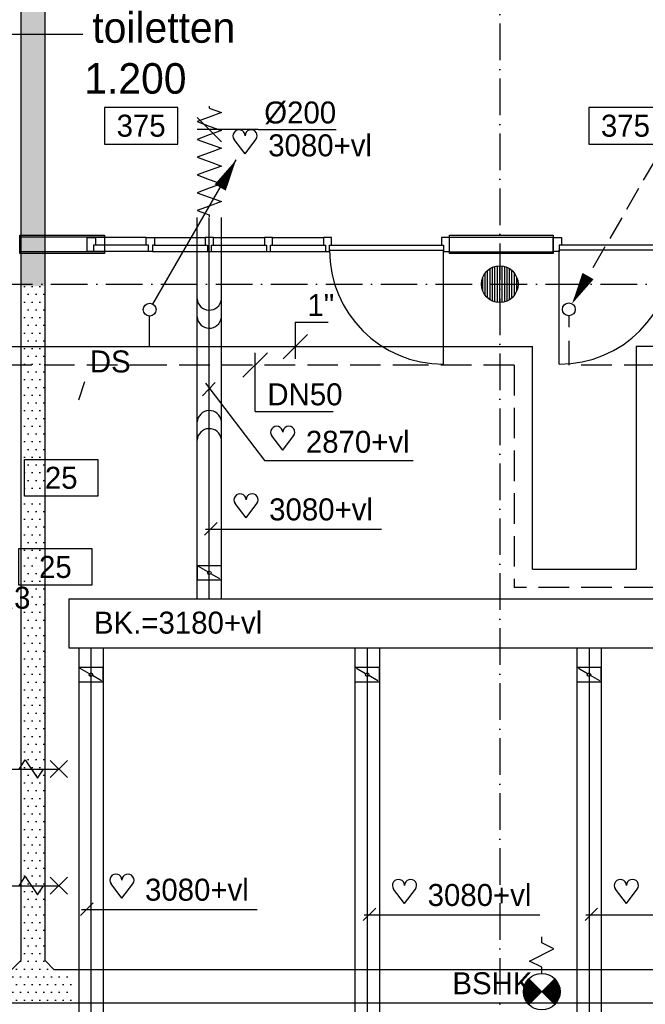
# Model space of a CAD drawing. Extents: x -41378 to 114803, y -24080 to 82188.
# Tile 117 of 137: x 77558 to 82683, y 54931 to 62993. Entities that reach past the tile are written whole.
import ezdxf
from ezdxf.enums import TextEntityAlignment as Align

# ---------------------------------------------------------------- set-up
doc = ezdxf.new("R2010")
doc.units = 0
doc.header["$LTSCALE"] = 50
for name, pattern in [('2322107', [2000, 1000, 1000]), ('2322108', [7, 5, -2]), ('2322134', [45, 40, -5]), ('CENTER2', [11.25, 7.5, -1.25, 1.25, -1.25]), ('DASHDOT', [9, 6, -1.5, 0, -1.5])]:
    doc.linetypes.add(name, pattern=pattern)
doc.layers.get('0').update_dxf_attribs({"linetype": 'CONTINUOUS'})
for name, color, linetype in [('AL$7----_STRAMIEN', 1, 'DASHDOT'), ('AL22----_BINNENWAND', 7, 'CONTINUOUS'), ('AL28----_KONSTRUKTIE', 3, 'CONTINUOUS'), ('AL32----_BINNENKOZ', 7, 'CONTINUOUS'), ('AL32----_DRAAIR', 7, 'CONTINUOUS'), ('AL65----_BEVEILIGING', 7, 'CONTINUOUS'), ('ALXAA---_GEWBETON', 12, 'CONTINUOUS'), ('BOUW', 8, 'CONTINUOUS'), ('GEBOUWLABEL', 4, 'CONTINUOUS'), ('KABELGGOOT1', 8, 'CONTINUOUS'), ('WL531---', 4, 'CONTINUOUS'), ('WL561---_AANVOER', 4, 'CONTINUOUS'), ('WL561---_RETOUR', 4, 'CONTINUOUS'), ('WL570---', 3, 'CONTINUOUS'), ('WL570---_HARTLIJN', 7, 'CONTINUOUS'), ('WL570---_TOEVOER', 3, 'CONTINUOUS'), ('WM$1----', 1, 'CONTINUOUS'), ('WM561---', 1, 'CONTINUOUS'), ('WM570---', 1, 'CONTINUOUS')]:
    doc.layers.add(name, color=color, linetype=linetype)
doc.layers.get('0').freeze()
doc.styles.add('BURO-018', font='BUROFONT.shx', dxfattribs={"height": 90})
doc.styles.add('BURO-025', font='BUROFONT.shx', dxfattribs={"height": 250})
pattern_1 = [(0, (0, 200000), (31.75, 63.5), [0, -63.5])]

# ---------------------------------------------------------------- blocks, each defined once
blk = doc.blocks.new('LU-ORND')
at = {"color": 0, "linetype": 'CONTINUOUS'}
for p, q in [((-3, 1.5), (-3, -1.5)), ((3, 1.5), (-3, 1.5)), ((3, -1.5), (3, 1.5)), ((-3, -1.5), (3, -1.5))]:
    blk.add_line(p, q, dxfattribs=at)
blk = doc.blocks.new('LDV3108')
at = {"color": 0, "linetype": 'CONTINUOUS'}
for p, q in [((6.75, 11.691), (5.813, 10.068)), ((5.438, 9.418), (4.5, 7.794)), ((4.125, 7.145), (3.188, 5.521)), ((2.813, 4.871), (1.875, 3.248)), ((1.5, 2.598), (0.563, 0.974))]:
    blk.add_line(p, q, dxfattribs=at)
blk.add_lwpolyline([(0.25, 0.433, 0, 1, 0), (1.5, 2.598, 1, 1, 0)], format="xyseb", dxfattribs=at)
blk.add_circle((0, 0), 0.5, dxfattribs=at)
blk = doc.blocks.new('LDV1107')
at = {"color": 0, "linetype": 'CONTINUOUS'}
blk.add_line((0.25, 0.433), (6.75, 11.691), dxfattribs=at)
blk.add_lwpolyline([(6.75, 11.691, 0, 1, 0), (5.5, 9.526, 1, 1, 0)], format="xyseb", dxfattribs=at)
blk.add_circle((0, 0), 0.5, dxfattribs=at)
blk = doc.blocks.new('A$C5AB06988')
at = {"color": 2, "linetype": 'CONTINUOUS'}
for p, q in [((256.1, 556.1), (43.9, 343.9)), ((43.9, 556.1), (256.1, 343.9)), ((150, 300), (150, 250)), ((150, 250), (250, 200)), ((250, 200), (50, 100)), ((50, 100), (150, 50)), ((150, 50), (150, 0))]:
    blk.add_line(p, q, dxfattribs=at)
at = {"color": 2, "linetype": 'CONTINUOUS', "const_width": 150}
for points in [[(97, 397, -0.414214), (97, 503, -1)], [(203, 397, 0.414214), (203, 503, 1)]]:
    blk.add_lwpolyline(points, format="xyb", dxfattribs=at)
at = {"color": 2, "linetype": 'CONTINUOUS'}
blk.add_circle((150, 450), 150, dxfattribs=at)
blk = doc.blocks.new('*U332', base_point=(79815.7, 60315.6))
at = {"color": 0, "linetype": 'CONTINUOUS'}
for p, q in [((79815.7, 60515.6), (79815.7, 60215.6)), ((79815.7, 60515.6), (80085.7, 60515.6)), ((79915.7, 60415.6), (79715.7, 60215.6))]:
    blk.add_line(p, q, dxfattribs=at)
at = {"color": 0, "linetype": 'CONTINUOUS', "style": 'BURO-018'}
blk.add_text('1"', height=180, dxfattribs=at).set_placement((79915.7, 60565.6))
blk = doc.blocks.new('LU-1D-K-C8')
at = {"color": 0, "linetype": 'CONTINUOUS'}
for p, q in [((-0.5, 100), (0.5, 100)), ((-0.5, -100), (0.5, -100))]:
    blk.add_line(p, q, dxfattribs=at)
at = {"layer": 'WL570---_HARTLIJN', "linetype": 'CENTER2'}
blk.add_line((-0.5, 0), (0.5, 0), dxfattribs=at)
blk = doc.blocks.new('LU-1D-KL1-C874')
at = {"color": 0, "linetype": 'CONTINUOUS'}
for p, q in [((-58, 100), (-58, -100)), ((58, 100), (-58, 100)), ((50.7, 87.5), (7.3, 12.5)), ((58, -100), (58, 100)), ((-7.3, -12.5), (-50.7, -87.5)), ((-58, -100), (58, -100))]:
    blk.add_line(p, q, dxfattribs=at)
blk.add_circle((0, 0), 14.5, dxfattribs=at)
blk = doc.blocks.new('LU-1D-F-C838A')
at = {"color": 0, "linetype": 'CONTINUOUS'}
for p, q in [((-436.8, 0), (-400.4, 100)), ((-400.4, 100), (-364, 0)), ((-291.2, 0), (-254.8, 100)), ((-254.8, 100), (-218.4, 0)), ((-145.6, 0), (-109.2, 100)), ((-109.2, 100), (-72.8, 0)), ((0, 0), (36.4, 100)), ((36.4, 100), (72.8, 0)), ((145.6, 0), (182, 100)), ((182, 100), (218.4, 0)), ((291.2, 0), (327.6, 100)), ((327.6, 100), (364, 0)), ((-453.1, 0), (-436.8, 0)), ((-364, 0), (-327.6, -100)), ((-327.6, -100), (-291.2, 0)), ((-218.4, 0), (-182, -100)), ((-182, -100), (-145.6, 0)), ((-72.8, 0), (-36.4, -100)), ((-36.4, -100), (0, 0)), ((72.8, 0), (109.2, -100)), ((109.2, -100), (145.6, 0)), ((218.4, 0), (254.8, -100)), ((254.8, -100), (291.2, 0)), ((364, 0), (400.4, -100)), ((400.4, -100), (436.8, 0)), ((436.8, 0), (453.1, 0))]:
    blk.add_line(p, q, dxfattribs=at)
blk = doc.blocks.new('LU-2D-K-190')
at = {"color": 0, "linetype": 'CONTINUOUS'}
for p, q in [((-0.5, 200), (0.5, 200)), ((-0.5, -200), (0.5, -200))]:
    blk.add_line(p, q, dxfattribs=at)
blk = doc.blocks.new('*U416', base_point=(79211.5, 59248.6))
at = {"color": 0, "linetype": 'CONTINUOUS'}
for p, q in [((79211.2, 59148.9), (79011.8, 59348.3)), ((79511.5, 59248.6), (79011.5, 59248.6)), ((79511.5, 59248.6), (80151.4, 59248.6))]:
    blk.add_line(p, q, dxfattribs=at)
at = {"layer": 'WM570---', "linetype": 'CONTINUOUS', "style": 'BURO-018'}
blk.add_text('%%c200', height=180, dxfattribs=at).set_placement((79561.5, 59298.6))
blk = doc.blocks.new('HART')
at = {"color": 1}
for q in [(-39.7, 52.4), (39.7, 52.4)]:
    blk.add_line((0, 0), q, dxfattribs=at)
for centre, start, end in [((-22.1, 65.7), 0, 217.1867), ((22.1, 65.7), 322.8133, 180)]:
    blk.add_arc(centre, 22.1, start, end, dxfattribs=at)
blk = doc.blocks.new('*U499', base_point=(79487.3, 60165.3))
at = {"color": 0, "linetype": 'CONTINUOUS'}
for p, q in [((79587.3, 60265.3), (79387.3, 60065.3)), ((79487.3, 59785.3), (79487.3, 60265.3)), ((79487.3, 59785.3), (80127.2, 59785.3))]:
    blk.add_line(p, q, dxfattribs=at)
at = {"color": 0, "linetype": 'CONTINUOUS', "style": 'BURO-018'}
blk.add_text('DN50', height=180, dxfattribs=at).set_placement((79587.3, 59835.3))

msp = doc.modelspace()

# ---------------------------------------------------------------- hatches: boundary and pattern name
at = {"layer": 'KABELGGOOT1'}
h = msp.add_hatch(dxfattribs=at)
h.set_pattern_fill('DOTS', color=256, scale=40, style=0)
h.set_pattern_definition(pattern_1)
h.paths.add_polyline_path([(77767.2, 68849), (77567.2, 68849), (77567.3, 62532.1), (77767.3, 62532.1)])
h.paths.add_polyline_path([(77767.3, 62532.1), (77567.3, 62532.1), (77567.3, 60812.8), (77767.3, 60812.8)])
h.paths.add_polyline_path([(77767.2, 70603), (77567.2, 70603), (77567.2, 68849), (77767.2, 68849)])
h = msp.add_hatch(dxfattribs=at)
h.set_pattern_fill('DOTS', color=256, scale=40, style=0)
h.set_pattern_definition(pattern_1)
h.paths.add_polyline_path([(77767.3, 60812.8), (77567.3, 60812.8), (77567.3, 58138.5), (77767.3, 58138.5)])
h.paths.add_polyline_path([(77767.3, 58138.5), (77567.3, 58138.5), (77567.3, 55322), (77767.3, 55322)])
h = msp.add_hatch(dxfattribs=at)
h.set_pattern_fill('DOTS', color=256, scale=40, style=0)
h.set_pattern_definition(pattern_1)
h.paths.add_polyline_path([(77399.3, 55213.5), (75140.4, 55213.5), (75140.4, 54943.5), (77399.3, 54943.5)])
h.paths.add_polyline_path([(78007.4, 55213.5), (77842.3, 55213.5), (77767.3, 55288.5), (77767.3, 55322), (77567.3, 55322), (77567.3, 55288.5), (77492.3, 55213.5), (77399.3, 55213.5), (77399.3, 54943.5), (78007.4, 54943.5)])

# ---------------------------------------------------------------- linework, layer by layer
at = {"layer": 'AL$7----_STRAMIEN', "color": 1}
msp.add_line((69262.8, 60827.3), (94069.3, 60827.3), dxfattribs=at)
msp.add_lwpolyline([(81491, 80064.7), (81491, 43573)], dxfattribs=at)
at = {"layer": 'AL22----_BINNENWAND', "color": 8}
for p, q in [((77561, 61077.8), (77561, 61227.8)), ((77561, 61227.8), (78252.1, 61227.8)), ((78252.1, 61227.8), (78252.1, 61077.8)), ((81080, 61227.3), (81928.3, 61227.3)), ((81080, 61077.3), (81080, 61227.3)), ((81928.3, 61227.3), (81928.3, 61077.3)), ((78252.1, 61077.8), (77561, 61077.8)), ((81928.3, 61077.3), (81080, 61077.3))]:
    msp.add_line(p, q, dxfattribs=at)
at = {"layer": 'AL22----_BINNENWAND', "color": 8, "linetype": 'CONTINUOUS'}
for p, q in [((78252.1, 61212.8), (77561, 61212.8)), ((81080, 61212.3), (81928.3, 61212.3)), ((78252.1, 61092.8), (77561, 61092.8)), ((81080, 61092.3), (81928.3, 61092.3))]:
    msp.add_line(p, q, dxfattribs=at)
at = {"layer": 'AL28----_KONSTRUKTIE', "color": 8}
msp.add_circle((81491, 60827.3), 150, dxfattribs=at)
at = {"layer": 'AL32----_BINNENKOZ', "color": 8}
for p, q in [((78112, 61186.3), (78112, 61209.3)), ((78112, 61209.3), (78179, 61209.3)), ((78112, 61119.3), (78112, 61186.3)), ((78112, 61186.3), (78112, 61186.3)), ((78595.5, 61209.3), (78179, 61209.3)), ((78179, 61209.3), (78179, 61146.3)), ((78595.5, 61146.3), (78595.5, 61209.3)), ((78595.5, 61209.3), (78662.5, 61209.3)), ((78662.5, 61209.3), (78662.5, 61146.3)), ((78662.5, 61209.3), (79079, 61209.3)), ((79146, 61209.3), (79079, 61209.3)), ((79079, 61209.3), (79079, 61146.3)), ((79146, 61209.3), (79562.5, 61209.3)), ((79146, 61146.3), (79146, 61209.3)), ((79629.5, 61209.3), (79562.5, 61209.3)), ((79562.5, 61209.3), (79562.5, 61146.3)), ((79629.5, 61146.3), (79629.5, 61209.3)), ((79629.5, 61209.3), (80046, 61209.3)), ((80113, 61209.3), (80046, 61209.3)), ((80046, 61209.3), (80046, 61146.3)), ((80113, 61146.3), (80113, 61209.3)), ((81080, 61209.3), (81013, 61209.3)), ((81013, 61209.3), (81013, 61146.3)), ((81080, 61095.3), (81080, 61209.3)), ((81928.3, 61095.3), (81928.3, 61209.3)), ((81928.3, 61209.3), (81995.3, 61209.3)), ((81995.3, 61209.3), (81995.3, 61146.3)), ((78112, 61095.3), (78112, 61119.3)), ((78112, 61119.3), (78112, 61119.3)), ((78179, 61146.3), (78162, 61146.3)), ((78162, 61146.3), (78162, 61095.3)), ((78595.5, 61146.3), (78179, 61146.3)), ((78612.5, 61146.3), (78595.5, 61146.3)), ((78612.5, 61095.3), (78612.5, 61146.3)), ((78662.5, 61146.3), (78645.5, 61146.3)), ((78645.5, 61146.3), (78645.5, 61095.3)), ((78662.5, 61146.3), (79079, 61146.3)), ((79079, 61146.3), (79096, 61146.3)), ((79096, 61146.3), (79096, 61095.3)), ((79129, 61095.3), (79129, 61146.3)), ((79129, 61146.3), (79146, 61146.3)), ((79146, 61146.3), (79562.5, 61146.3)), ((79562.5, 61146.3), (79579.5, 61146.3)), ((79579.5, 61146.3), (79579.5, 61095.3)), ((79612.5, 61095.3), (79612.5, 61146.3)), ((79612.5, 61146.3), (79629.5, 61146.3)), ((79629.5, 61146.3), (80046, 61146.3)), ((80046, 61146.3), (80063, 61146.3)), ((80063, 61146.3), (80063, 61095.3)), ((80096, 61095.3), (80096, 61146.3)), ((80096, 61146.3), (80113, 61146.3)), ((80096, 61146.3), (81030, 61146.3)), ((80096, 61106.3), (81030, 61106.3)), ((81013, 61146.3), (81030, 61146.3)), ((81030, 61146.3), (81030, 61095.3)), ((82912.3, 61146.3), (81978.3, 61146.3)), ((81995.3, 61146.3), (81978.3, 61146.3)), ((81978.3, 61146.3), (81978.3, 61095.3)), ((82912.3, 61106.3), (81978.3, 61106.3)), ((78162, 61095.3), (78112, 61095.3)), ((78612.5, 61095.3), (78162, 61095.3)), ((78645.5, 61095.3), (78612.5, 61095.3)), ((78645.5, 61095.3), (78612.5, 61095.3)), ((78645.5, 61095.3), (79096, 61095.3)), ((79096, 61095.3), (79129, 61095.3)), ((79096, 61095.3), (79129, 61095.3)), ((79129, 61095.3), (79579.5, 61095.3)), ((79579.5, 61095.3), (79612.5, 61095.3)), ((79579.5, 61095.3), (79612.5, 61095.3)), ((79612.5, 61095.3), (80063, 61095.3)), ((80063, 61095.3), (80096, 61095.3)), ((80063, 61095.3), (80096, 61095.3)), ((81030, 61095.3), (81080, 61095.3)), ((81978.3, 61095.3), (81928.3, 61095.3))]:
    msp.add_line(p, q, dxfattribs=at)
at = {"layer": 'AL32----_DRAAIR', "color": 8}
for p, q in [((81030, 60172.3), (81030, 61106.3)), ((81978.3, 60172.3), (81978.3, 61106.3))]:
    msp.add_line(p, q, dxfattribs=at)
for centre, start, end in [((81030, 61106.3), 180, 270), ((81978.3, 61106.3), 270, 360)]:
    msp.add_arc(centre, 934, start, end, dxfattribs=at)
at = {"layer": 'AL65----_BEVEILIGING', "color": 8, "linetype": 'CONTINUOUS'}
for p, q in [((77554.5, 56857.3), (77604.5, 56932.3)), ((77604.5, 56932.3), (77704.5, 56782.3)), ((77809.5, 56927.3), (77949.5, 56787.3)), ((77809.5, 56787.3), (77949.5, 56927.3)), ((77029.5, 56857.3), (77879.5, 56857.3)), ((77704.5, 56782.3), (77754.5, 56857.3)), ((77554.5, 55902.3), (77604.5, 55977.3)), ((77604.5, 55977.3), (77704.5, 55827.3)), ((77809.5, 55972.3), (77949.5, 55832.3)), ((77809.5, 55832.3), (77949.5, 55972.3)), ((77029.5, 55902.3), (77879.5, 55902.3)), ((77704.5, 55827.3), (77754.5, 55902.3))]:
    msp.add_line(p, q, dxfattribs=at)
at = {"layer": 'ALXAA---_GEWBETON', "color": 8}
for p, q in [((81411, 60700.4), (81411, 60954.2)), ((81431, 60689.9), (81431, 60964.8)), ((81451, 60682.8), (81451, 60971.9)), ((81471, 60678.7), (81471, 60976)), ((81491, 60677.3), (81491, 60977.3)), ((81511, 60678.7), (81511, 60976)), ((81531, 60682.8), (81531, 60971.9)), ((81551, 60689.9), (81551, 60964.8)), ((81571, 60700.4), (81571, 60954.2)), ((81351, 60773.5), (81351, 60881.2)), ((81371, 60737.3), (81371, 60917.3)), ((81391, 60715.5), (81391, 60939.1)), ((81591, 60715.5), (81591, 60939.1)), ((81611, 60737.3), (81611, 60917.3)), ((81631, 60773.5), (81631, 60881.2))]:
    msp.add_line(p, q, dxfattribs=at)
at = {"layer": 'GEBOUWLABEL', "color": 7}
msp.add_line((78076.7, 62870.6), (76371.1, 62870.6), dxfattribs=at)
at = {"layer": 'KABELGGOOT1'}
for p, q in [((77767.3, 55288.5, 2750), (77767.2, 72208.5, 2750)), ((77567.2, 71933.5, 2750), (77567.3, 55288.5, 2750)), ((77567.3, 55288.5, 2750), (77492.3, 55213.5, 2750)), ((77842.3, 55213.5, 2750), (77767.3, 55288.5, 2750)), ((88119.3, 55213.6, 2750), (77842.3, 55213.5, 2750)), ((66761.3, 54943.5, 2750), (88464.3, 54943.6, 2750))]:
    msp.add_line(p, q, dxfattribs=at)
at = {"layer": 'WL561---_AANVOER', "linetype": '2322107'}
for p, q in [((78621.3, 60315.6), (78621.3, 60562.3)), ((75035.5, 60315.6), (78851.5, 60315.6)), ((78851.5, 60315.6), (80715.3, 60315.6)), ((80715.3, 60315.6), (81758.6, 60315.6)), ((81758.6, 58493.8), (81758.6, 60315.6)), ((88134.1, 60315.6), (82608.2, 60315.6)), ((82608.2, 60315.6), (82608.2, 58493.8)), ((81758.6, 58493.8), (82608.2, 58493.8))]:
    msp.add_line(p, q, dxfattribs=at)
at = {"layer": 'WL561---_RETOUR', "linetype": '2322108'}
for p, q in [((82059.1, 60475.7), (82059.1, 60571.9)), ((82059.1, 60165.3), (82059.1, 60363.3)), ((78708.6, 60165.3), (74892.7, 60165.3)), ((80865, 60165.3), (78708.6, 60165.3)), ((81608.2, 60165.3), (80865, 60165.3)), ((81608.2, 60165.3), (81608.2, 58343.4)), ((82758.6, 60165.3), (82059.1, 60165.3)), ((82758.6, 58343.4), (81608.2, 58343.4))]:
    msp.add_line(p, q, dxfattribs=at)
at = {"layer": 'WL570---'}
msp.add_line((77960.4, 58251), (77960.4, 57853.2), dxfattribs=at)
for centre, start, end in [((79111.3, 60714.5), 183.9005, 352.52153), ((79111.3, 60566.6), 183.9005, 352.52153), ((79111.3, 59692.1), 7.47847, 176.0995), ((79111.3, 59544.1), 7.47847, 176.0995)]:
    msp.add_arc(centre, 100, start, end, dxfattribs=at)
at = {"layer": 'WM$1----'}
msp.add_line((78089, 60027.6), (78039, 59877.6), dxfattribs=at)
at = {"layer": 'WM561---'}
for p, q in [((79056.5, 59912.8), (79159.3, 60023.5)), ((79080.3, 60015.5), (79562.7, 59383.1)), ((79562.7, 59383.1), (80780.8, 59383.1)), ((79073.6, 58773.3), (79176.5, 58876.1)), ((79081.6, 58820.8), (80521.1, 58820.8)), ((78056.8, 55659.4), (78159.6, 55762.2)), ((78064.7, 55706.9), (79504.3, 55706.9)), ((80371.6, 55616.2), (80474.5, 55718.9)), ((82189.1, 55616.2), (82291.9, 55718.9)), ((80379.5, 55663.6), (81819.1, 55663.6)), ((82197, 55663.6), (83636.5, 55663.6))]:
    msp.add_line(p, q, dxfattribs=at)

# ---------------------------------------------------------------- block references
at = {"layer": 'WL531---', "rotation": 180}
msp.add_blockref('A$C5AB06988', (81984.8, 55484.6), dxfattribs=at)
at = {"layer": 'WL561---_AANVOER', "color": 2, "xscale": 105, "yscale": 105, "zscale": 105}
msp.add_blockref('LDV1107', (78623.4, 60618.7), dxfattribs=at)
at = {"layer": 'WL561---_RETOUR', "color": 2, "xscale": 105, "yscale": 105, "zscale": 105}
msp.add_blockref('LDV3108', (82056.4, 60620.7), dxfattribs=at)
at = {"layer": 'WL570---_TOEVOER', "linetype": 'CONTINUOUS', "rotation": 270}
for name, p in [('LU-1D-F-C838A', (79111.5, 61831)), ('LU-1D-KL1-C874', (79111.5, 58464.1)), ('LU-1D-KL1-C874', (78142.3, 57630)), ('LU-1D-KL1-C874', (80404.6, 57630)), ('LU-1D-KL1-C874', (82222.1, 57630))]:
    msp.add_blockref(name, p, dxfattribs=at)
at = {"layer": 'WL570---_TOEVOER', "linetype": 'CONTINUOUS'}
for p, xscale, rotation in [((79111.5, 59812), 3123.177734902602, 90), ((78142.3, 56189.4), 3327.697129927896, 270), ((80404.6, 56188.3), 3325.524750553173, 270), ((82222.1, 56188.3), 3325.524750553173, 270)]:
    msp.add_blockref('LU-1D-K-C8', p, dxfattribs=dict(at, xscale=xscale, rotation=rotation))
at = {"layer": 'WL570---_TOEVOER', "linetype": 'CONTINUOUS', "xscale": 6791.789651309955}
msp.add_blockref('LU-2D-K-190', (81356.3, 58051), dxfattribs=at)
at = {"layer": 'WM561---'}
msp.add_blockref('*U332', (79815.7, 60315.6), dxfattribs=at)
at = {"layer": 'WM561---', "linetype": '2322134'}
msp.add_blockref('*U499', (79487.3, 60165.3), dxfattribs=at)
at = {"layer": 'WM570---'}
msp.add_blockref('*U416', (79211.5, 62092.9), dxfattribs=at)
ref = msp.add_blockref('LU-ORND', (78553.2, 62124.7), dxfattribs=dict(at, xscale=100, yscale=100, zscale=100))
ref.add_attrib('LU_TEXT1', '375', dxfattribs={"layer": '0', "color": 1, "linetype": 'CONTINUOUS', "height": 180, "style": 'BURO-018'}).set_placement((78553.2, 62124.7), align=Align.MIDDLE)
ref = msp.add_blockref('LU-ORND', (82520.4, 62124.7), dxfattribs=dict(at, xscale=100, yscale=100, zscale=100))
ref.add_attrib('LU_TEXT1', '375', dxfattribs={"layer": '0', "color": 1, "linetype": 'CONTINUOUS', "height": 180, "style": 'BURO-018'}).set_placement((82520.4, 62124.7), align=Align.MIDDLE)
at = {"layer": 'WM570---', "xscale": 2.25, "yscale": 2.25, "zscale": 2.25}
for p in [(79404.7, 61893.8), (79713.2, 59466.8), (79412.6, 58913.4), (78395.8, 55799.5), (80710.6, 55756.2), (82528.1, 55756.2)]:
    msp.add_blockref('HART', p, dxfattribs=at)
at = {"layer": 'WM570---', "color": 1}
ref = msp.add_blockref('LU-ORND', (77898.5, 59242.2), dxfattribs=dict(at, xscale=-100, yscale=100, zscale=100))
ref.add_attrib('LU_TEXT1', '25', dxfattribs={"layer": '0', "color": 1, "linetype": 'CONTINUOUS', "height": 180, "style": 'BURO-018'}).set_placement((77898.5, 59242.2), align=Align.MIDDLE)
ref = msp.add_blockref('LU-ORND', (77850.8, 58512.2), dxfattribs=dict(at, xscale=-100, yscale=100, zscale=100))
ref.add_attrib('LU_TEXT1', '25', dxfattribs={"layer": '0', "color": 1, "linetype": 'CONTINUOUS', "height": 180, "style": 'BURO-018'}).set_placement((77850.8, 58512.2), align=Align.MIDDLE)

# ---------------------------------------------------------------- texts
at = {"layer": 'BOUW', "style": 'BURO-025'}
for s, p in [('toiletten', (78153.8, 62803.6)), ('1.200', (78088.3, 62386.9))]:
    msp.add_text(s, height=250, dxfattribs=at).set_placement(p)
at = {"layer": 'BOUW', "color": 1, "style": 'BURO-018'}
msp.add_text('DS', height=180, dxfattribs=at).set_placement((78132.9, 60104.6))
at = {"layer": 'WL531---', "color": 1, "style": 'BURO-018'}
msp.add_text('BSHK', height=180, dxfattribs=at).set_placement((81103, 55013.5))
at = {"layer": 'WL570---_TOEVOER', "color": 1, "style": 'BURO-018'}
msp.add_text('R3', height=180, dxfattribs=at).set_placement((77339.1, 58170.2))
at = {"layer": 'WM570---', "color": 1, "style": 'BURO-018'}
for s, p in [('3080+vl', (79594.1, 61873.8)), ('2870+vl', (79902.6, 59446.7)), ('3080+vl', (79602, 58893.3)), ('BK.=3180+vl', (78167, 57966)), ('3080+vl', (78585.2, 55779.4))]:
    msp.add_text(s, height=180, dxfattribs=at).set_placement(p)
at = {"layer": 'WM570---', "style": 'BURO-018'}
msp.add_text('3080+vl', height=180, dxfattribs=at).set_placement((80900, 55736.1))

doc.saveas('drawing.dxf')
